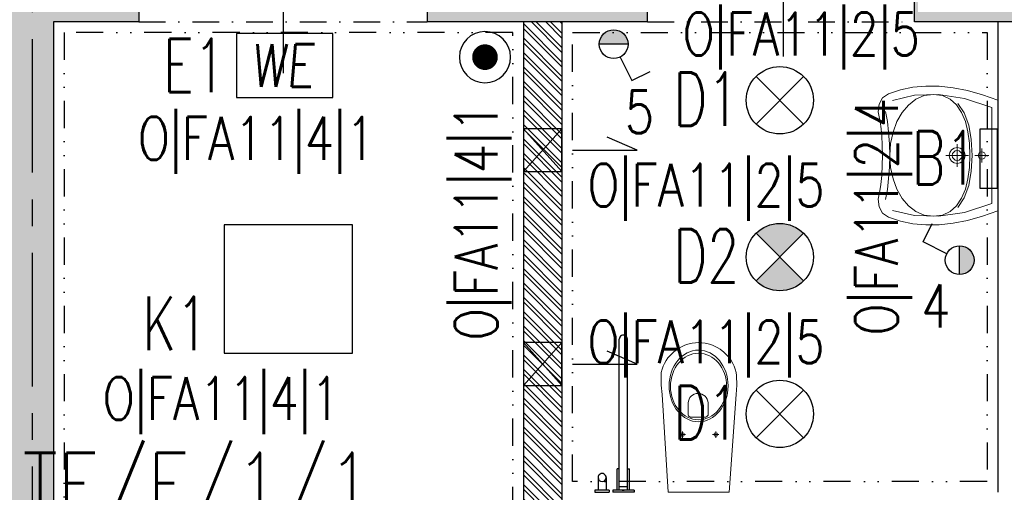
# Model space of a CAD drawing. Extents: x 41755 to 123924, y -112333 to 86187.
# Tile 208 of 256: x 101715 to 102176, y -7891 to -7670. Entities that reach past the tile are written whole.
import ezdxf
from ezdxf.enums import TextEntityAlignment as Align

# ---------------------------------------------------------------- set-up
doc = ezdxf.new("R2010")
doc.units = 0
doc.header["$LTSCALE"] = 50
for name, pattern in [('CENTER', [2, 1.25, -0.25, 0.25, -0.25]), ('DASHDOT', [1, 0.5, -0.25, 0, -0.25]), ('DASHED2', [0.375, 0.25, -0.125]), ('DIVIDE', [31.75, 12.7, -6.35, 0, -6.35, 0, -6.35])]:
    doc.linetypes.add(name, pattern=pattern)
doc.layers.get('0').update_dxf_attribs({"color": 101, "linetype": 'CONTINUOUS'})
for name, color, linetype in [('Drz---drzwi', 5, 'CONTINUOUS'), ('E-90', 6, 'CONTINUOUS'), ('E35', 6, 'CONTINUOUS'), ('E50', 3, 'CONTINUOUS'), ('Ins-went', 141, 'CONTINUOUS'), ('Os-osie glowne', 1, 'CENTER'), ('Sc-beton', 7, 'CONTINUOUS'), ('Sc-beton-hatch', 86, 'CONTINUOUS'), ('Sc-cegla pustak', 42, 'CONTINUOUS'), ('Sc-cegla pustak-hatch', 8, 'CONTINUOUS'), ('Sc-nadproza kon', 5, 'DASHED2'), ('Sc-silikat', 61, 'CONTINUOUS'), ('Suf-widok', 8, 'CONTINUOUS'), ('Wyp-sanitar', 131, 'CONTINUOUS')]:
    doc.layers.add(name, color=color, linetype=linetype)
doc.styles.add('ROMANS', font='romans', dxfattribs={"width": 0.85})

# ---------------------------------------------------------------- blocks, each defined once
blk = doc.blocks.new('_0630_WC_NIEPEŁNOSPRAWNY')
at = {"lineweight": 0}
for p, q in [((-14.26, 0), (-17.49, -45.7)), ((-14.26, 0), (14.26, 0)), ((14.26, 0), (17.15, -45.7)), ((-8.01, -26.98), (-9.42, -26.98)), ((-8.01, -26.98), (-8.01, -25.54)), ((-8.01, -26.98), (-6.53, -26.98)), ((-8.01, -26.98), (-8.01, -28.41)), ((7.49, -26.98), (6.08, -26.98)), ((7.49, -26.98), (7.49, -25.54)), ((7.49, -26.98), (8.97, -26.98)), ((7.49, -26.98), (7.49, -28.41)), ((-4.44, -36.51), (-4.44, -41.77)), ((-3.5, -35.21), (4, -35.21)), ((4.94, -36.51), (4.94, -41.77)), ((-17.49, -45.7), (-17.82, -50.14)), ((17.15, -45.7), (17.52, -50.14)), ((-17.82, -50.14), (-17.77, -54.69)), ((17.52, -50.14), (17.47, -54.69)), ((-17.77, -54.69), (-17.51, -56.08)), ((17.47, -54.69), (17.51, -56.08)), ((-17.51, -56.08), (-17.12, -57.53)), ((-17.12, -57.53), (-16.6, -58.93)), ((-16.6, -58.93), (-15.97, -60.29)), ((16.6, -58.93), (15.97, -60.29)), ((17.12, -57.53), (16.6, -58.93)), ((17.51, -56.08), (17.12, -57.53)), ((-15.97, -60.29), (-15.22, -61.59)), ((-15.22, -61.59), (-14.37, -62.83)), ((-14.37, -62.83), (-13.41, -63.99)), ((-13.41, -63.99), (-11.77, -65.6)), ((13.41, -63.99), (11.77, -65.6)), ((14.37, -62.83), (13.41, -63.99)), ((15.22, -61.59), (14.37, -62.83)), ((15.97, -60.29), (15.22, -61.59)), ((-11.77, -65.6), (-10, -66.94)), ((-10, -66.94), (-8.71, -67.72)), ((-8.71, -67.72), (-6.54, -68.77)), ((-6.54, -68.77), (-5.07, -69.25)), ((6.54, -68.77), (5.07, -69.25)), ((8.71, -67.72), (6.54, -68.77)), ((10, -66.94), (8.71, -67.72)), ((11.77, -65.6), (10, -66.94)), ((-5.07, -69.25), (-3.02, -69.72)), ((-3.02, -69.72), (-1.52, -69.92)), ((-1.52, -69.92), (0, -70)), ((1.52, -69.92), (0, -70)), ((3.02, -69.72), (1.52, -69.92)), ((5.07, -69.25), (3.02, -69.72))]:
    blk.add_line(p, q, dxfattribs=at)
for centre, radius, start, end in [((-3.24, -36.39), 1.2, 102.2339, 185.8899), ((3.75, -36.39), 1.2, 354.1101, 77.7661), ((0.25, -41.54), 4.7, 182.8022, 357.1978)]:
    blk.add_arc(centre, radius, start, end, dxfattribs=at)
for centre in [(-8.01, -26.98), (7.49, -26.98)]:
    blk.add_ellipse(centre, major_axis=(0.599, 0.599), ratio=1, start_param=5.497787, end_param=11.780972, dxfattribs=at)
for centre, major_axis, ratio in [((0.05, -49.75), (0, -16.75), 0.823529), ((0.05, -49.5), (0, -15.54), 0.845174)]:
    blk.add_ellipse(centre, major_axis=major_axis, ratio=ratio, dxfattribs=at)
blk = doc.blocks.new('_0630_BARIERKA_NIEPEŁNOSPRAWNY')
for p, q in [((0, 13.3), (0, 6.7)), ((1, 13.3), (0, 13.3)), ((1, 6.7), (1, 13.3)), ((1, 8.07), (1, 11.87)), ((6.9, 11.87), (1, 11.87)), ((1, 6.7), (0, 6.7)), ((0, -5), (0, 5)), ((6.9, 8.07), (1, 8.07)), ((1, -5), (1, 5)), ((1, 2.9), (11, 2.9)), ((1, 1.91), (71.63, 1.91)), ((1, 0.6), (1, -0.4)), ((2.74, 1.9), (2.74, -1.9)), ((11, 1.9), (11, 2.9)), ((1, -1.89), (71.63, -1.89)), ((1, -1.9), (11, -1.9)), ((1, -2.9), (11, -2.9)), ((11, -1.9), (11, -2.9))]:
    blk.add_line(p, q)
for points in [[(1, 5), (0, 5)], [(1, -5), (0, -5)]]:
    blk.add_lwpolyline(points)
for centre, start, end in [((6.9, 9.97), 90, 270), ((6.9, 9.97), 90, 270), ((6.9, 9.97), 270, 90), ((71.63, 0.01), 270, 90)]:
    blk.add_arc(centre, 1.9, start, end)
blk = doc.blocks.new('_0630_UMYWALKA_NIEPEŁNOSPRAWNY')
at = {"lineweight": 0}
for points in [[(0, -54.01), (4.6, -54.04), (9.42, -54.29), (13.64, -54.72), (16.46, -55.28), (20.4, -56.01), (23.99, -55.58), (26.93, -53.97), (28.88, -51.12), (30.72, -45.51), (31.92, -39.69), (32.47, -33.64), (32.39, -27.38), (31.68, -20.89), (30.35, -14.17), (28.39, -7.2), (25.81, 0), (0, 0), (-25.81, 0), (-28.39, -7.2), (-30.35, -14.17), (-31.68, -20.89), (-32.39, -27.38), (-32.47, -33.64), (-31.92, -39.69), (-30.72, -45.51), (-28.88, -51.12), (-26.93, -53.97), (-23.99, -55.58), (-20.4, -56.01), (-16.46, -55.28), (-13.64, -54.72), (-9.42, -54.29), (-4.6, -54.04), (0, -54.01)], [(0, -5.72), (0.68, -5.86), (1.24, -6.24), (1.61, -6.8), (1.75, -7.48), (1.61, -8.16), (1.24, -8.71), (0.68, -9.09), (0, -9.23), (-0.68, -9.09), (-1.24, -8.71), (-1.61, -8.16), (-1.75, -7.48), (-1.61, -6.8), (-1.24, -6.24), (-0.68, -5.86), (0, -5.72)], [(0, -15.26), (1.46, -15.56), (2.65, -16.36), (3.46, -17.56), (3.75, -19.01), (3.46, -20.47), (2.65, -21.66), (1.46, -22.47), (0, -22.76), (-1.46, -22.47), (-2.65, -21.66), (-3.46, -20.47), (-3.75, -19.01), (-3.46, -17.56), (-2.65, -16.36), (-1.46, -15.56), (0, -15.26)], [(0, -16.71), (0.89, -16.89), (1.63, -17.39), (2.12, -18.12), (2.3, -19.01), (2.12, -19.91), (1.63, -20.64), (0.89, -21.13), (0, -21.31), (-0.89, -21.13), (-1.63, -20.64), (-2.12, -19.91), (-2.3, -19.01), (-2.12, -18.12), (-1.63, -17.39), (-0.89, -16.89), (0, -16.71)]]:
    blk.add_lwpolyline(points, close=True, dxfattribs=at)
for points in [[(25.67, -49.28), (28.14, -38.98), (28.45, -27.74), (26.59, -15.65), (22.51, -2.8), (0, -2.8), (-22.51, -2.8), (-26.59, -15.65), (-28.45, -27.74), (-28.14, -38.98), (-25.67, -49.28)], [(0, -10.73), (0, -4.22)], [(-3.25, -7.48), (3.25, -7.48)], [(-28.45, -30.14), (-27.86, -25.83), (-26.17, -22.22), (-23.51, -19.26), (-20, -16.92), (-15.76, -15.17), (-10.92, -13.96), (-5.6, -13.26), (0.07, -13.04), (5.74, -13.26), (11.05, -13.96), (15.89, -15.17), (20.13, -16.92), (23.64, -19.26), (26.3, -22.22), (27.99, -25.83), (28.58, -30.14)], [(-24.26, -18.74), (-19.75, -15.71), (-14.01, -13.63), (-7.31, -12.42), (0.07, -12.04), (7.44, -12.42), (14.14, -13.63), (19.88, -15.71), (24.39, -18.74)], [(0, -24.26), (0, -13.76)], [(5.34, -19.01), (-5.34, -19.01)], [(-28.45, -30.14), (-27.86, -34.42), (-26.18, -38.33), (-23.53, -41.81), (-20.04, -44.79), (-15.81, -47.22), (-10.99, -49.04), (-5.68, -50.17), (-0.02, -50.56), (5.66, -50.17), (10.98, -49.04), (15.83, -47.22), (20.09, -44.79), (23.61, -41.81), (26.29, -38.33), (27.99, -34.42), (28.58, -30.14)], [(20.64, -52.51), (15.94, -51.63), (10.86, -51.08), (5.51, -50.74), (0.02, -50.52), (-5.48, -50.74), (-10.83, -51.08), (-15.91, -51.63), (-20.61, -52.51)]]:
    blk.add_lwpolyline(points, dxfattribs=at)
at = {"lineweight": 0, "const_width": 0.282}
for points in [[(-0.13, -20.35), (-0.13, -20.35)], [(-0.07, -21.39), (-0.07, -21.39)]]:
    blk.add_lwpolyline(points, dxfattribs=at)
blk = doc.blocks.new('_dkjhgh')
at = {"ltscale": 7}
for p, q in [((-23, -67.5), (34, -67.5)), ((-10, -127.5), (-100, -127.5)), ((-10, -125.5), (-99.98, -125.5))]:
    blk.add_line(p, q, dxfattribs=at)
for points in [[(0, -7.5), (0, 0), (-10, 0), (-10, -7.5)], [(0, -135), (0, -127.5), (-10, -127.5), (-10, -135)]]:
    blk.add_lwpolyline(points, close=True, dxfattribs=at)
for points in [[(-40, -7.5), (-10, -7.5)], [(-10, -129.5), (-10, -5.5)]]:
    blk.add_lwpolyline(points, dxfattribs=at)
for centre, radius, start, end in [((-10, -7.5), 30, 180, 270), ((-10, -127.5), 90, 90, 180)]:
    blk.add_arc(centre, radius, start, end)
blk = doc.blocks.new('_gfksjkgjkhfjkhh')
at = {"ltscale": 7}
for p, q in [((7.5, 10), (7.5, 120)), ((9.5, 10), (9.5, 119.98)), ((61.5, 30.88), (61.5, -26.12))]:
    blk.add_line(p, q, dxfattribs=at)
for points in [[(0, 0), (7.5, 0), (7.5, 10), (0, 10)], [(117.5, 0), (125, 0), (125, 10), (117.5, 10)]]:
    blk.add_lwpolyline(points, close=True, dxfattribs=at)
blk.add_lwpolyline([(5.5, 10), (117.5, 10)], dxfattribs=at)
blk.add_arc((7.5, 10), 110, 0, 90)
blk = doc.blocks.new('_dkjhsjhkfgh')
at = {"layer": 'Ins-went', "ltscale": 2}
for p, q in [((2160, 2715), (2160, 2695.01)), ((2178, 2715), (2160, 2715)), ((2178, 2695.01), (2178, 2715)), ((2160, 2695.01), (2178, 2695.01)), ((2160, 2615), (2160, 2595.01)), ((2178, 2615), (2160, 2615)), ((2178, 2595.01), (2178, 2615)), ((2160, 2595.01), (2178, 2595.01))]:
    blk.add_line(p, q, dxfattribs=at)
for points in [[(2160, 2715), (2178, 2695.01)], [(2178, 2715), (2160, 2695.01)], [(2183, 2705), (2213.24, 2705), (2199.22, 2711.03)], [(2160, 2615), (2178, 2595.01)], [(2178, 2615), (2160, 2595.01)], [(2183, 2605), (2213.24, 2605), (2199.22, 2611.03)]]:
    blk.add_lwpolyline(points, dxfattribs=at)
blk = doc.blocks.new('we')
at = {"layer": 'E35', "ltscale": 0.2}
blk.add_lwpolyline([(45, 30), (0, 30), (0, 0), (45, 0)], close=True, dxfattribs=at)
at = {"layer": 'E35', "ltscale": 0.2, "style": 'ROMANS', "oblique": 5, "width": 0.8}
blk.add_text('WE', height=20, dxfattribs=at).set_placement((21.44, 15), align=Align.MIDDLE_CENTER)
blk = doc.blocks.new('E-90Przycisk')
at = {"layer": 'E35', "const_width": 3}
blk.add_lwpolyline([(1.5, 0, -1), (-1.5, 0, -1)], format="xyb", close=True, dxfattribs=at)
at = {"layer": 'E35'}
blk.add_circle((0, 0), 6, dxfattribs=at)

msp = doc.modelspace()

# ---------------------------------------------------------------- hatches: boundary and pattern name
at = {"layer": 'E35'}
for points in [[(101986.439, -7681.048), (101999.939, -7681.048, 1)], [(102155.108, -7775.316), (102155.108, -7788.816, 1)]]:
    msp.add_hatch(color=256, dxfattribs=at).paths.add_polyline_path(points)
h = msp.add_hatch(color=256, dxfattribs=at)
edge = h.paths.add_edge_path()
edge.add_line((102070.966, -7780.641), (102059.829, -7791.778))
edge.add_ellipse((102070.966, -7780.641), major_axis=(11.137, 11.137), ratio=1, start_angle=180, end_angle=270)
edge.add_line((102082.103, -7791.778), (102070.966, -7780.641))
edge = h.paths.add_edge_path()
edge.add_line((102059.829, -7769.504), (102070.966, -7780.641))
edge.add_line((102070.966, -7780.641), (102082.103, -7769.504))
edge.add_ellipse((102070.966, -7780.641), major_axis=(11.137, 11.137), ratio=1, start_angle=360, end_angle=450)
at = {"layer": 'Sc-beton-hatch'}
h = msp.add_hatch(dxfattribs=at)
h.set_pattern_fill('ANSI33', color=256, style=0)
h.set_pattern_definition([(45, (48983.4185, 565.478), (-4.49012806, 4.49012806), []), (45, (48987.9087, 565.478), (-4.49012806, 4.49012806), [3.175, -1.5875])])
h.paths.add_polyline_path([(102400.966, -5400.641), (102380.966, -5400.641), (102380.966, -5500.641), (102330.966, -5500.641), (102330.966, -5520.641), (102380.966, -5520.641), (102380.966, -5973.641), (102400.966, -5973.641)])
h.paths.add_polyline_path([(101710.966, -5330.585), (101710.966, -5560.641), (101730.966, -5560.641), (101730.966, -5520.641), (101770.966, -5520.641), (101770.966, -5500.641), (101730.966, -5500.641), (101730.966, -5327.797, 0.0068353), (101990.084, -5287.78), (101987.07, -5268.006, -0.0084051), (101668.963, -5316.121), (101671.621, -5335.944, 0.0010351)])
h.paths.add_polyline_path([(101738.466, -5895.641), (101703.466, -5895.641), (101703.466, -5930.641), (101738.466, -5930.641)])
h.paths.add_polyline_path([(101695.966, -6277.641), (101730.966, -6277.641), (101730.966, -6242.641), (101695.966, -6242.641)])
h.paths.add_polyline_path([(102400.966, -6108.641), (102380.966, -6108.641), (102380.966, -6330.641), (102400.966, -6330.641)])
h.paths.add_polyline_path([(100985.966, -5895.641), (100950.966, -5895.641), (100950.966, -5930.641), (100985.966, -5930.641)], flags=17)
h.paths.add_polyline_path([(100765.966, -5910.641), (100765.966, -5413.927, 0.0063955), (101010.966, -5401.354), (101009.686, -5381.395, -0.0079596), (100705.366, -5396.058), (100706.01, -5416.048, 0.0010422), (100745.966, -5414.677), (100745.966, -6082.641), (100765.966, -6082.641), (100765.966, -5930.641), (100798.966, -5930.641), (100798.966, -5930.637), (100798.966, -5910.641)])
h.paths.add_polyline_path([(100310.966, -6262.641), (100410.966, -6262.641), (100410.966, -6460.641), (100430.966, -6460.641), (100430.966, -6262.641), (100765.966, -6262.641), (100765.966, -6237.641), (100745.966, -6237.641), (100745.966, -6242.641), (100330.966, -6242.641), (100330.966, -5420.801, 0.0010428), (100370.966, -5420.993), (100371.02, -5400.99, -0.0015651), (100310.966, -5400.641)])
h.paths.add_polyline_path([(100970.966, -6242.641), (100950.966, -6242.641), (100950.966, -6900.641), (100927.966, -6900.641), (100927.966, -6920.641), (100950.966, -6920.641), (100950.966, -7503.141), (100970.966, -7503.141), (100970.966, -6920.641), (101261.966, -6920.641), (101261.966, -7235.641), (101281.966, -7235.641), (101334.966, -7235.641), (101334.966, -7215.641), (101281.966, -7215.641), (101281.966, -6900.641), (100970.966, -6900.641)])
h.paths.add_polyline_path([(100410.966, -6710.641), (100430.966, -6710.641), (100430.966, -6610.641), (100410.966, -6610.641)])
h.paths.add_polyline_path([(100410.966, -6960.641), (100430.966, -6960.641), (100430.966, -6920.641), (100470.966, -6920.641), (100470.966, -6900.641), (100430.966, -6900.641), (100430.966, -6860.641), (100410.966, -6860.641)])
h.paths.add_polyline_path([(100790.966, -6920.641), (100790.966, -6900.641), (100725.966, -6900.641), (100725.966, -6920.641)])
h.paths.add_polyline_path([(101334.966, -6920.641), (101334.966, -6900.641), (101281.966, -6900.641), (101281.966, -6920.641)], flags=17)
h.paths.add_polyline_path([(101556.966, -6920.641), (101556.966, -6900.641), (101468.966, -6900.641), (101468.966, -6920.641)])
h.paths.add_polyline_path([(101710.966, -6900.641), (101690.966, -6900.641), (101690.966, -6920.641), (101710.966, -6920.641)])
h.paths.add_polyline_path([(101730.966, -6900.641), (101710.966, -6900.641), (101710.966, -6920.641), (101710.966, -7215.641), (101690.966, -7215.641), (101690.966, -7235.641), (101730.966, -7235.641)])
h.paths.add_polyline_path([(101488.966, -7215.641), (101468.966, -7215.641), (101468.966, -7235.641), (101556.966, -7235.641), (101556.966, -7215.641), (101503.966, -7215.641), (101503.966, -6920.641), (101488.966, -6920.641)])
h.paths.add_polyline_path([(102400.966, -6750.641), (102380.966, -6750.641), (102380.966, -7100.641), (102400.966, -7100.641)])
h.paths.add_polyline_path([(102400.966, -7200.641), (102380.966, -7200.641), (102380.966, -7465.641), (102400.966, -7465.641)])
h.paths.add_polyline_path([(102380.966, -7650.641), (102332.966, -7650.641), (102332.966, -7670.641), (102380.966, -7670.641), (102380.966, -8275.641), (102400.966, -8275.641), (102400.966, -7615.641), (102380.966, -7615.641)])
h.paths.add_polyline_path([(102133.966, -7650.641), (102133.966, -7670.641), (102227.966, -7670.641), (102227.966, -7650.641)])
h.paths.add_polyline_path([(101905.966, -7650.641), (101905.966, -7670.641), (102008.966, -7670.641), (102008.966, -7650.641)])
h.paths.add_polyline_path([(101710.966, -7670.641), (101710.966, -8400.641), (101685.966, -8400.641), (101685.966, -8420.641), (101730.966, -8420.641), (101730.966, -7670.641), (101770.966, -7670.641), (101770.966, -7650.641), (101227.466, -7650.641), (101227.466, -7670.641)])
h.paths.add_polyline_path([(100950.966, -7650.641), (100430.966, -7650.641), (100430.966, -7590.641), (100410.966, -7590.641), (100410.966, -7670.641), (100745.966, -7670.641), (101092.466, -7670.641), (101092.466, -7650.641), (100970.966, -7650.641), (100970.966, -7603.141), (100950.966, -7603.141)])
h.paths.add_polyline_path([(100410.966, -7440.641), (100430.966, -7440.641), (100430.966, -7397.641), (100410.966, -7397.641)])
h.paths.add_polyline_path([(100430.966, -7110.641), (100410.966, -7110.641), (100410.966, -7307.641), (100430.966, -7307.641)])
h.paths.add_polyline_path([(100745.966, -8420.641), (100765.966, -8420.641), (100765.966, -8400.641), (100410.966, -8400.641), (100410.966, -8420.641)])
h.paths.add_polyline_path([(100765.966, -8420.641), (100785.966, -8420.641), (100785.966, -8400.641), (100765.966, -8400.641)])
h.paths.add_polyline_path([(100785.966, -8400.641), (100785.966, -8420.641), (101097.466, -8420.641), (101097.466, -8400.641)])
h.paths.add_polyline_path([(101322.966, -8420.641), (101322.966, -8400.641), (101227.466, -8400.641), (101227.466, -8420.641)], flags=17)
h.paths.add_polyline_path([(101432.966, -8400.641), (101432.966, -8420.641), (101575.966, -8420.641), (101575.966, -8400.641)])
h.paths.add_polyline_path([(101950.966, -8400.641), (101950.966, -8420.641), (102028.966, -8420.641), (102028.966, -8400.641)])
h.paths.add_polyline_path([(102138.966, -8400.641), (102138.966, -8420.641), (102380.966, -8420.641), (102380.966, -8445.641), (102400.966, -8445.641), (102400.966, -8375.641), (102380.966, -8375.641), (102380.966, -8400.641)])
h.paths.add_polyline_path([(102380.966, -8568.641), (102345.966, -8568.641), (102345.966, -8875.141), (102365.966, -8875.141), (102365.966, -8588.641), (102400.966, -8588.641), (102400.966, -8545.641), (102380.966, -8545.641)])
h.paths.add_polyline_path([(102365.966, -8995.141), (102345.966, -8995.141), (102345.966, -9050.641), (101950.966, -9050.641), (101950.966, -9075.641), (102345.966, -9075.641), (102345.966, -9105.641), (102365.966, -9105.641), (102365.966, -9075.641)])
h.paths.add_polyline_path([(102400.966, -9290.641), (102365.966, -9290.641), (102365.966, -9255.641), (102345.966, -9255.641), (102345.966, -9310.641), (102380.966, -9310.641), (102380.966, -9718.141), (102380.966, -9900.641), (101730.966, -9900.641), (101730.966, -9855.641), (101710.966, -9855.641), (101710.966, -9920.641), (102380.966, -9920.641), (102380.966, -10349.912), (102380.966, -10410.641), (102400.966, -10410.641), (102400.966, -10010.641), (102400.966, -9838.141)])
h.paths.add_polyline_path([(101730.966, -9529.641), (101710.966, -9529.641), (101710.966, -9725.641), (101730.966, -9725.641)], flags=17)
h.paths.add_polyline_path([(101710.966, -9419.641), (101730.966, -9419.641), (101730.966, -8640.641), (101710.966, -8640.641), (101710.966, -9050.641), (101414.966, -9050.641), (101414.966, -9075.641), (101710.966, -9075.641)])
h.paths.add_polyline_path([(101263.966, -9050.641), (101263.966, -9075.641), (101304.966, -9075.641), (101304.966, -9050.641)])
h.paths.add_polyline_path([(101041.966, -9075.641), (101041.966, -9050.641), (100925.966, -9050.641), (100925.966, -9075.641)])
h.paths.add_polyline_path([(100825.966, -9075.641), (100825.966, -9050.641), (100530.966, -9050.641), (100530.966, -9035.641), (100510.966, -9035.641), (100510.966, -9050.641), (100270.966, -9050.641), (100270.966, -9075.641), (100510.966, -9075.641), (100510.966, -9471.141), (100530.966, -9471.141), (100530.966, -9075.641)])
h.paths.add_polyline_path([(100530.966, -8906.641), (100510.966, -8906.641), (100510.966, -8938.641), (100530.966, -8938.641)])
h.paths.add_polyline_path([(100220.966, -9075.641), (100220.966, -9050.641), (100170.966, -9050.641), (100170.966, -9075.641)])
h.paths.add_polyline_path([(100120.966, -9075.641), (100120.966, -9050.641), (100070.966, -9050.641), (100070.966, -9075.641)])
h.paths.add_polyline_path([(100020.966, -9075.641), (100020.966, -9050.641), (99970.966, -9050.641), (99970.966, -9075.641)])
h.paths.add_polyline_path([(99920.966, -9075.641), (99920.966, -9050.641), (99880.966, -9050.641), (99880.966, -9957.641), (99980.966, -9957.641), (99980.966, -9972.641), (100000.966, -9972.641), (100000.966, -9937.641), (99900.966, -9937.641), (99900.966, -9075.641)])
h.paths.add_polyline_path([(101041.966, -9396.641), (101041.966, -9378.641), (100927.966, -9378.641), (100927.966, -9396.641)])
h.paths.add_polyline_path([(100510.966, -9725.641), (100530.966, -9725.641), (100530.966, -9571.141), (100510.966, -9571.141)])
h.paths.add_polyline_path([(100000.966, -10090.641), (100000.966, -10072.641), (99980.966, -10072.641), (99980.966, -10090.641), (99780.966, -10090.641), (99780.966, -10445.641), (100510.966, -10445.641), (100510.966, -10485.641), (100530.966, -10485.641), (100530.966, -10445.641), (100580.966, -10445.641), (100580.966, -10425.641), (100530.966, -10425.641), (100530.966, -10270.641), (100510.966, -10270.641), (100510.966, -10425.641), (99800.966, -10425.641), (99800.966, -10110.641), (100510.966, -10110.641), (100510.966, -10120.641), (100530.966, -10120.641), (100530.966, -9855.641), (100510.966, -9855.641), (100510.966, -10090.641)])
h.paths.add_polyline_path([(100970.966, -9920.641), (101087.466, -9920.641), (101087.466, -9900.641), (100750.966, -9900.641), (100750.966, -9920.641), (100950.966, -9920.641), (100950.966, -10425.641), (100730.966, -10425.641), (100730.966, -10445.641), (100790.966, -10445.641), (100790.966, -10485.641), (100810.966, -10485.641), (100810.966, -10445.641), (101070.966, -10445.641), (101070.966, -10425.641), (100970.966, -10425.641)])
h.paths.add_polyline_path([(101197.466, -9900.641), (101197.466, -9920.641), (101261.966, -9920.641), (101261.966, -10425.641), (101220.966, -10425.641), (101220.966, -10445.641), (101802.966, -10445.641), (101802.966, -10425.641), (101281.966, -10425.641), (101281.966, -9900.641)])
h.paths.add_polyline_path([(102365.966, -10445.641), (102365.966, -10425.641), (102320.966, -10425.641), (102320.966, -10445.641)])
h.paths.add_polyline_path([(102383.466, -10428.141), (102365.966, -10445.641), (102400.966, -10445.641)])
h.paths.add_polyline_path([(102365.966, -10410.641), (102365.966, -10445.641), (102383.466, -10428.141)])
h.paths.add_polyline_path([(102365.966, -10410.641), (102383.466, -10428.141), (102400.966, -10410.641)])
h.paths.add_polyline_path([(102400.966, -10410.641), (102383.466, -10428.141), (102400.966, -10445.641)])
at = {"layer": 'Sc-cegla pustak-hatch'}
h = msp.add_hatch(dxfattribs=at)
h.set_pattern_fill('ANSI32', color=256, scale=0.5, angle=90, style=0)
h.set_pattern_definition([(135, (48983.4185, 565.478), (-3.36759605, -3.36759605), []), (135, (48983.4185, 567.723), (-3.36759605, -3.36759605), [])])
h.paths.add_polyline_path([(101775.966, -6918.641), (101775.966, -6900.641), (101730.966, -6900.641), (101730.966, -6918.641)])
h.paths.add_polyline_path([(101950.966, -6918.641), (101950.966, -7430.641), (101968.966, -7430.641), (101968.966, -7403.641), (102042.966, -7403.641), (102050.966, -7403.641), (102050.966, -7411.641), (102042.966, -7411.641), (102042.966, -7430.641), (102068.766, -7430.641), (102068.766, -7412.641), (102060.966, -7412.641), (102060.966, -7385.641), (101968.966, -7385.641), (101968.966, -7036.641), (102033.966, -7036.641), (102033.966, -7018.641), (101968.966, -7018.641), (101968.966, -6900.641), (101905.966, -6900.641), (101905.966, -6918.641)])
h.paths.add_polyline_path([(102133.966, -7018.641), (102133.966, -7036.641), (102380.966, -7036.641), (102380.966, -7018.641)])
h.paths.add_polyline_path([(102380.966, -7430.641), (102380.966, -7412.641), (102168.766, -7412.641), (102168.766, -7430.641)])
h.paths.add_polyline_path([(101950.966, -7898.641), (101968.966, -7898.641), (101968.966, -7670.641), (101950.966, -7670.641)])
h.paths.add_polyline_path([(101078.966, -7412.641), (101078.966, -7144.641), (101060.966, -7144.641), (101060.966, -7430.641), (101261.966, -7430.641), (101261.966, -7473.141), (101279.966, -7473.141), (101279.966, -7402.641), (101261.966, -7402.641), (101261.966, -7412.641)])
h.paths.add_polyline_path([(101279.966, -7235.641), (101261.966, -7235.641), (101261.966, -7302.641), (101279.966, -7302.641)])
h.paths.add_polyline_path([(100885.966, -7412.641), (100885.966, -7430.641), (100950.966, -7430.641), (100950.966, -7412.641)])
h.paths.add_polyline_path([(100785.966, -7430.641), (100785.966, -7412.641), (100727.966, -7412.641), (100727.966, -7430.641)])
h.paths.add_polyline_path([(100637.966, -7430.641), (100637.966, -7412.641), (100430.966, -7412.641), (100430.966, -7430.641)])
h.paths.add_polyline_path([(100410.966, -7790.641), (100428.966, -7790.641), (100428.966, -7670.641), (100410.966, -7670.641)])
h.paths.add_polyline_path([(100410.966, -8005.641), (100428.966, -8005.641), (100428.966, -8000.641), (101023.966, -8000.641), (101023.966, -8064.641), (101041.966, -8064.641), (101041.966, -7926.641), (101023.966, -7926.641), (101023.966, -7982.641), (100765.966, -7982.641), (100765.966, -7900.641), (100747.966, -7900.641), (100747.966, -7982.641), (100428.966, -7982.641), (100428.966, -7940.641), (100410.966, -7940.641)])
h.paths.add_polyline_path([(100765.966, -7670.641), (100747.966, -7670.641), (100747.966, -7800.641), (100765.966, -7800.641)])
h.paths.add_polyline_path([(101041.966, -7670.641), (101023.966, -7670.641), (101023.966, -7826.641), (101041.966, -7826.641)])
h.paths.add_polyline_path([(101279.966, -7603.141), (101261.966, -7603.141), (101261.966, -7650.641), (101279.966, -7650.641)])
h.paths.add_polyline_path([(101279.966, -7670.641), (101261.966, -7670.641), (101261.966, -8400.641), (101279.966, -8400.641), (101279.966, -8004.641), (101575.966, -8004.641), (101575.966, -7986.641), (101279.966, -7986.641)])
h.paths.add_polyline_path([(101041.966, -8164.641), (101023.966, -8164.641), (101023.966, -8400.641), (101041.966, -8400.641)])
h.paths.add_polyline_path([(100428.966, -8155.641), (100410.966, -8155.641), (100410.966, -8220.641), (100428.966, -8220.641)])
h.paths.add_polyline_path([(100410.966, -8400.641), (100428.966, -8400.641), (100428.966, -8370.641), (100410.966, -8370.641)])
h.paths.add_polyline_path([(100428.966, -8435.641), (100428.966, -8420.641), (100410.966, -8420.641), (100410.966, -8435.641)])
h.paths.add_polyline_path([(100410.966, -8650.641), (100428.966, -8650.641), (100428.966, -8585.641), (100410.966, -8585.641)])
h.paths.add_polyline_path([(100410.966, -8924.641), (100510.966, -8924.641), (100510.966, -8906.641), (100428.966, -8906.641), (100428.966, -8800.641), (100410.966, -8800.641)])
h.paths.add_polyline_path([(100747.966, -8740.641), (100765.966, -8740.641), (100765.966, -8432.641), (100747.966, -8432.641)])
h.paths.add_polyline_path([(101023.966, -9050.641), (101041.966, -9050.641), (101041.966, -8895.641), (101023.966, -8895.641)])
h.paths.add_polyline_path([(101023.966, -8795.641), (101041.966, -8795.641), (101041.966, -8420.641), (101023.966, -8420.641)])
h.paths.add_polyline_path([(101710.966, -8004.641), (101710.966, -7986.641), (101685.966, -7986.641), (101685.966, -8004.641)])
h.paths.add_polyline_path([(101977.966, -8028.641), (101977.966, -8102.641), (101950.966, -8102.641), (101950.966, -8400.641), (101968.966, -8400.641), (101968.966, -8120.641), (102380.966, -8120.641), (102380.966, -8102.641), (101995.966, -8102.641), (101995.966, -8010.641), (101968.966, -8010.641), (101968.966, -7988.641), (101950.966, -7988.641), (101950.966, -8028.641)])
h.paths.add_polyline_path([(101968.966, -8658.641), (101968.966, -8420.641), (101950.966, -8420.641), (101950.966, -8640.641), (101905.966, -8640.641), (101905.966, -8658.641)])
h.paths.add_polyline_path([(101950.966, -8778.641), (101950.966, -8796.641), (102345.966, -8796.641), (102345.966, -8778.641)])
h.paths.add_polyline_path([(101657.966, -8640.641), (101657.966, -8658.641), (101695.966, -8658.641), (101710.966, -8658.641), (101710.966, -8640.641)])
h.paths.add_polyline_path([(101775.966, -8658.641), (101775.966, -8640.641), (101730.966, -8640.641), (101730.966, -8658.641)])
h.paths.add_polyline_path([(101547.966, -8658.641), (101547.966, -8640.641), (101465.966, -8640.641), (101465.966, -8595.641), (101447.966, -8595.641), (101447.966, -8640.641), (101432.966, -8640.641), (101432.966, -8658.641)])
h.paths.add_polyline_path([(101465.966, -8420.641), (101447.966, -8420.641), (101447.966, -8465.641), (101465.966, -8465.641)])
h.paths.add_polyline_path([(101263.966, -8640.641), (101263.966, -9050.641), (101281.966, -9050.641), (101281.966, -8658.641), (101322.966, -8658.641), (101322.966, -8640.641)])
h.paths.add_polyline_path([(100530.966, -9378.641), (100530.966, -9396.641), (100747.966, -9396.641), (100747.966, -9662.641), (100530.966, -9662.641), (100530.966, -9680.641), (101041.966, -9680.641), (101041.966, -9586.141), (101023.966, -9586.141), (101023.966, -9662.641), (100765.966, -9662.641), (100765.966, -9396.641), (100927.966, -9396.641), (100927.966, -9378.641)])
h.paths.add_polyline_path([(101041.966, -9396.641), (101023.966, -9396.641), (101023.966, -9486.141), (101041.966, -9486.141)], flags=17)
h.paths.add_polyline_path([(101041.966, -9075.641), (101023.966, -9075.641), (101023.966, -9378.641), (101041.966, -9378.641)])
h.paths.add_polyline_path([(101664.077, -9409.641), (101664.077, -9391.641), (101281.966, -9391.641), (101281.966, -9075.641), (101263.966, -9075.641), (101263.966, -9725.641), (101281.966, -9725.641), (101281.966, -9680.641), (101710.966, -9680.641), (101710.966, -9662.641), (101281.966, -9662.641), (101281.966, -9409.641)])
h.paths.add_polyline_path([(102345.966, -9310.641), (102345.966, -9292.641), (101950.966, -9292.641), (101950.966, -9310.641)])
h.paths.add_polyline_path([(101950.966, -9552.641), (101968.966, -9552.641), (101968.966, -9542.641), (102380.966, -9542.641), (102380.966, -9524.641), (101968.966, -9524.641), (101968.966, -9418.641), (101950.966, -9418.641)])
h.paths.add_polyline_path([(101968.966, -9672.641), (101968.966, -9662.641), (101950.966, -9662.641), (101950.966, -9790.641), (101968.966, -9790.641), (101968.966, -9690.641), (102118.966, -9690.641), (102118.966, -9900.641), (102136.966, -9900.641), (102136.966, -9672.641)])
h.paths.add_polyline_path([(101950.966, -9890.641), (101950.966, -9900.641), (101968.966, -9900.641), (101968.966, -9890.641)])
h.paths.add_polyline_path([(101263.966, -9900.641), (101281.966, -9900.641), (101281.966, -9855.641), (101263.966, -9855.641)])
h.paths.add_polyline_path([(100768.966, -10090.641), (100768.966, -10030.641), (100750.966, -10030.641), (100750.966, -10120.641), (100768.966, -10120.641), (100768.966, -10108.641), (100950.966, -10108.641), (100950.966, -10090.641)])
h.paths.add_polyline_path([(100768.966, -10220.641), (100750.966, -10220.641), (100750.966, -10425.641), (100768.966, -10425.641)])
h.paths.add_polyline_path([(100768.966, -9930.641), (100768.966, -9920.641), (100750.966, -9920.641), (100750.966, -9930.641)])

# ---------------------------------------------------------------- linework, layer by layer
at = {"layer": 'E35'}
for p, q in [((101999.939, -7681.048), (101986.439, -7681.048)), ((101996.212, -7687.084), (102001.737, -7698.12)), ((102001.737, -7698.12), (102010.273, -7693.846)), ((102082.103, -7718.445), (102059.829, -7696.171)), ((102082.103, -7696.171), (102059.829, -7718.445)), ((102138.037, -7773.518), (102142.311, -7764.982)), ((102082.103, -7791.778), (102059.829, -7769.504)), ((102082.103, -7769.504), (102059.829, -7791.778)), ((102149.073, -7779.044), (102138.037, -7773.518)), ((102155.108, -7788.816), (102155.108, -7775.316)), ((102082.103, -7865.112), (102059.829, -7842.838)), ((102082.103, -7842.838), (102059.829, -7865.112))]:
    msp.add_line(p, q, dxfattribs=at)
msp.add_lwpolyline([(102172.814, -7720.759), (102164.539, -7720.759), (102164.539, -7748.457), (102172.814, -7748.457)], close=True, dxfattribs=at)
at = {"layer": 'E35', "linetype": 'Continuous', "ltscale": 0.3}
msp.add_lwpolyline([(101810.966, -7825.509), (101870.966, -7825.509), (101870.966, -7765.509), (101810.966, -7765.509)], close=True, dxfattribs=at)
at = {"layer": 'E35'}
for centre, radius in [((101993.189, -7681.048), 6.75), ((102070.966, -7707.308), 15.75), ((102070.966, -7780.641), 15.75), ((102155.108, -7782.066), 6.75), ((102070.966, -7853.975), 15.75)]:
    msp.add_circle(centre, radius, dxfattribs=at)
at = {"layer": 'Os-osie glowne'}
msp.add_lwpolyline([(101720.966, -4978.641), (101720.966, -10955.641)], dxfattribs=at)
at = {"layer": 'Sc-beton'}
for points in [[(101770.966, -7650.641), (101770.966, -7670.641)], [(101905.966, -7650.641), (101905.966, -7670.641)], [(102008.966, -7670.641), (102008.966, -7650.641)], [(102133.966, -7670.641), (102133.966, -7650.641)], [(101730.966, -7670.641), (101730.966, -8420.641)], [(101770.966, -7670.641), (101730.966, -7670.641)], [(102008.966, -7670.641), (101905.966, -7670.641)], [(102227.966, -7670.641), (102133.966, -7670.641)]]:
    msp.add_lwpolyline(points, dxfattribs=at)
at = {"layer": 'Sc-cegla pustak'}
for points in [[(101950.966, -7670.641), (101950.966, -7898.641)], [(101968.966, -7670.641), (101968.966, -7898.641)]]:
    msp.add_lwpolyline(points, dxfattribs=at)
at = {"layer": 'Sc-nadproza kon', "linetype": 'DASHDOT', "ltscale": 0.5}
for points in [[(101770.966, -7670.641), (101905.966, -7670.641)], [(102008.966, -7670.641), (102133.966, -7670.641)]]:
    msp.add_lwpolyline(points, dxfattribs=at)
at = {"layer": 'Sc-silikat'}
msp.add_lwpolyline([(102172.966, -7670.641), (102172.966, -7890.641)], dxfattribs=at)
at = {"layer": 'Suf-widok', "linetype": 'DIVIDE', "ltscale": 0.02}
for points in [[(101470.966, -8425.641), (101470.966, -8635.641), (101945.966, -8635.641), (101945.966, -7675.641), (101735.966, -7675.641), (101735.966, -8425.641)], [(101973.966, -7675.641), (102167.966, -7675.641), (102167.966, -7885.641), (101973.966, -7885.641)]]:
    msp.add_lwpolyline(points, close=True, dxfattribs=at)

# ---------------------------------------------------------------- block references
msp.add_blockref('_dkjhsjhkfgh', (99790.966, -10435.641))
at = {"layer": 'Drz---drzwi', "xscale": -1}
msp.add_blockref('_gfksjkgjkhfjkhh', (102133.966, -7660.641), dxfattribs=at)
at = {"layer": 'Drz---drzwi', "rotation": 270}
msp.add_blockref('_dkjhgh', (101905.966, -7660.641), dxfattribs=at)
at = {"layer": 'E35', "xscale": -2.000000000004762, "yscale": 2, "zscale": 2, "rotation": 49.42344150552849}
msp.add_blockref('E-90Przycisk', (101932.968, -7687.125), dxfattribs=at)
at = {"layer": 'E50'}
msp.add_blockref('we', (101816.684, -7706.043), dxfattribs=at)
at = {"layer": 'Wyp-sanitar', "xscale": -1, "rotation": 270}
msp.add_blockref('_0630_UMYWALKA_NIEPEŁNOSPRAWNY', (102172.966, -7733.114), dxfattribs=at)
at = {"layer": 'Wyp-sanitar'}
for name, p, rotation in [('_0630_BARIERKA_NIEPEŁNOSPRAWNY', (101997.747, -7890.641), 89.99999999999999), ('_0630_WC_NIEPEŁNOSPRAWNY', (102032.966, -7890.641), 180)]:
    msp.add_blockref(name, p, dxfattribs=dict(at, rotation=rotation))

# ---------------------------------------------------------------- texts
at = {"layer": 'E-90', "style": 'ROMANS', "width": 0.8}
for s, rotation, p in [('O|FA11|2|5', 0, (102080.956, -7677.706)), ('5', 360, (102005.298, -7712.678)), ('O|FA11|2|4', 90, (102117.608, -7761.79)), ('O|FA11|4|1', 360, (101825.978, -7726.519)), ('O|FA11|4|1', 90, (101930.215, -7764.094)), ('O|FA11|2|5', 0, (102036.39, -7748.394)), ('4', 360, (102143.94, -7803.511)), ('O|FA11|2|5', 0, (102036.39, -7821.728)), ('O|FA11|4|1', 360, (101809.545, -7848.149))]:
    msp.add_text(s, height=20, rotation=rotation, dxfattribs=at).set_placement(p, align=Align.MIDDLE)
at = {"layer": 'E35', "style": 'ROMANS', "width": 0.7}
for s, p in [('E1', (101796.985, -7691.043)), ('D1', (102036.603, -7706.74)), ('B1', (102148.006, -7734.171)), ('D2', (102036.603, -7780.074)), ('K1', (101788.041, -7811.622)), ('D1', (102036.603, -7853.407))]:
    msp.add_text(s, height=25, dxfattribs=at).set_placement(p, align=Align.MIDDLE)
at = {"layer": 'E50', "style": 'ROMANS', "width": 0.8}
msp.add_text('TE/F/1/1', height=30, dxfattribs=at).set_placement((101716.506, -7902.109))

doc.saveas('drawing.dxf')
